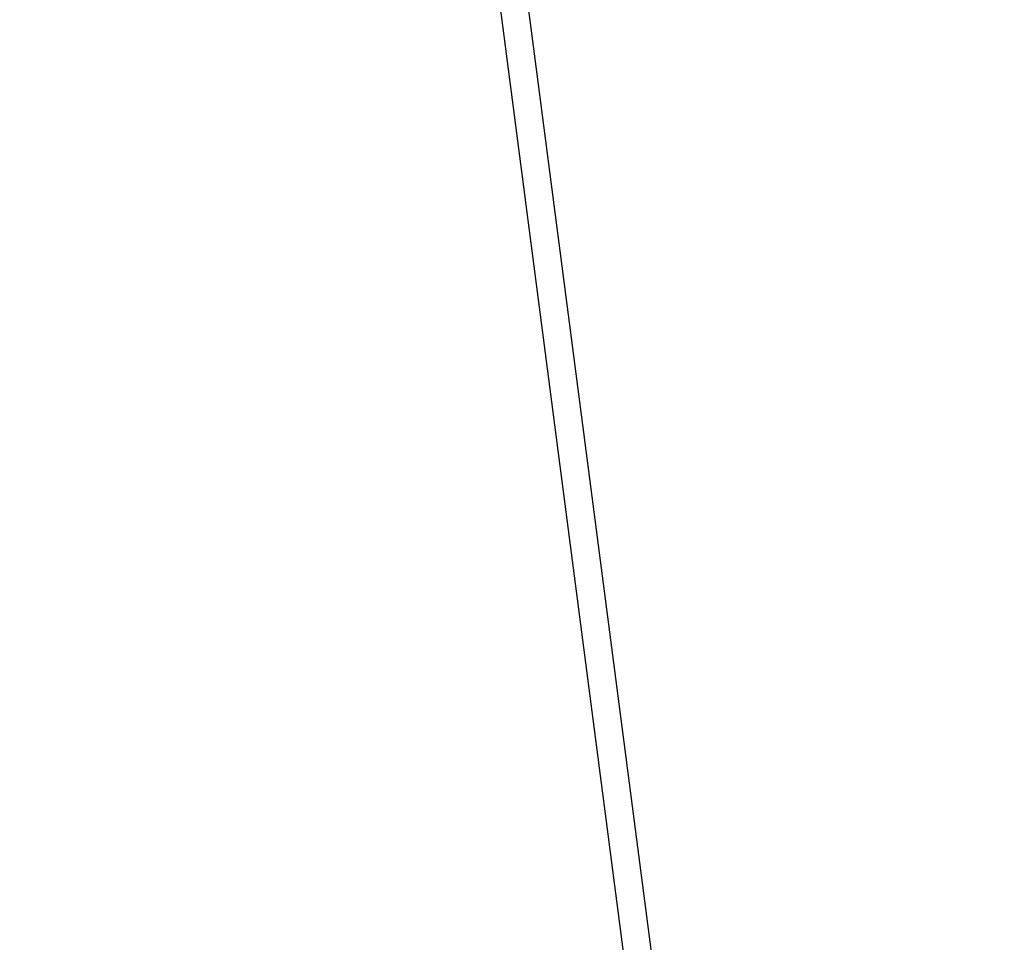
# Model space of a CAD drawing. Extents: x 445979 to 446615, y 447871 to 449065.
# Tile 13 of 47: x 445979 to 446156, y 448178 to 448344. Entities that reach past the tile are written whole.
import ezdxf

# ---------------------------------------------------------------- set-up
doc = ezdxf.new("R2010")
doc.units = 0
doc.header["$LTSCALE"] = 2
doc.header["$MEASUREMENT"] = 0
doc.linetypes.add('AUSGEZOGEN', pattern=[0])
doc.layers.get('0').update_dxf_attribs({"linetype": 'AUSGEZOGEN'})
for name, color, linetype in [('FBRTOP', 250, 'AUSGEZOGEN'), ('Planeinteilung', 250, 'CONTINUOUS'), ('RAHMEN', 7, 'AUSGEZOGEN')]:
    doc.layers.add(name, color=color, linetype=linetype)

# ---------------------------------------------------------------- blocks, each defined once
blk = doc.blocks.new('1135420')
blk.add_line((0, 0), (1135, 0))
at = {"layer": 'RAHMEN'}
blk.add_line((25, 5), (950, 5), dxfattribs=at)

msp = doc.modelspace()

# ---------------------------------------------------------------- linework, layer by layer
at = {"layer": 'FBRTOP', "const_width": 0.5}
for points in [[(446307.97, 448414.63, 0.000001), (446312.81, 448377.44, -0.000001), (446317.65, 448340.25), (446324.1, 448290.67), (446343.46, 448141.93, -0.000003), (446347.78, 448108.74, 0.000004)], [(446280.2, 448411.01, 0.000001), (446285.04, 448373.83, -0.000001), (446289.88, 448336.64), (446296.34, 448287.06), (446297.94, 448274.7, -0.000004)]]:
    msp.add_lwpolyline(points, format="xyb", dxfattribs=at)
at = {"layer": 'FBRTOP'}
msp.add_lwpolyline([(446284.92, 448350.29, -0.000569), (446286.46, 448338.55, -0.000027), (446287.08, 448333.75, -0.000007), (446289.69, 448313.68, -0.000039), (446290.38, 448308.33, -0.000011), (446292.92, 448288.79, -0.001957), (446294.32, 448277.61, -0.005659), (446294.75, 448273.74, -0.008178), (446294.86, 448272.41, -0.02248), (446294.87, 448271.93, -0.002011), (446294.85, 448271.17, 0.00093), (446294.8, 448269.53, 0.000345), (446294.74, 448267.62, 0.00127), (446294.73, 448267.09, 0.026277), (446294.76, 448266.25, 0.011347), (446294.96, 448264.3, 0.000134), (446295.64, 448259.05, 0.000036), (446298.19, 448239.42, 0.000002), (446300.71, 448220.06, -0.000009), (446301.39, 448214.83, -0.000327), (446302.98, 448202.47, 0.000286), (446304.58, 448190.11, 0.001369), (446306.24, 448177.62, -0.00141), (446307.84, 448165.48, -0.000091)], format="xyb", dxfattribs=at)

# ---------------------------------------------------------------- block references
at = {"layer": 'Planeinteilung', "linetype": 'Continuous', "rotation": 277.4163263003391}
msp.add_blockref('1135420', (445978.58, 449011.19), dxfattribs=at)

doc.saveas('drawing.dxf')
